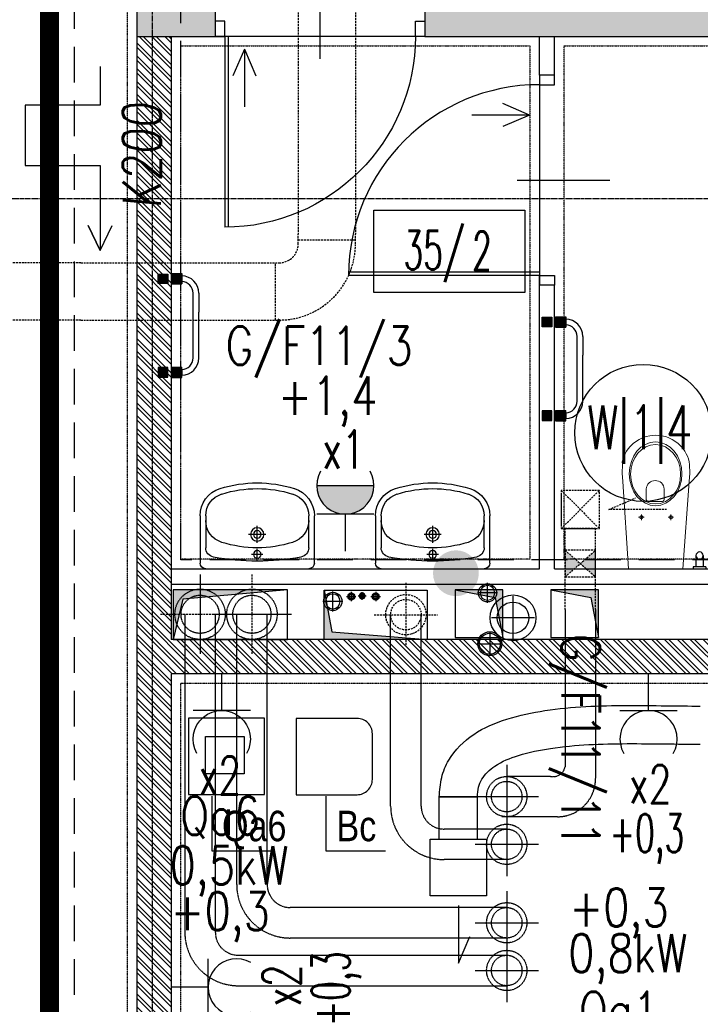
# Model space of a CAD drawing. Extents: x -7228 to 74941, y -112898 to 85621.
# Tile 242 of 256: x 52219 to 52576, y -10148 to -9632. Entities that reach past the tile are written whole.
import ezdxf
from ezdxf.enums import TextEntityAlignment as Align

# ---------------------------------------------------------------- set-up
doc = ezdxf.new("R2010")
doc.units = 0
for name, pattern in [('CENTER', [2, 1.25, -0.25, 0.25, -0.25]), ('DASHED', [0.75, 0.5, -0.25]), ('DASHED2', [0.375, 0.25, -0.125]), ('DIVIDE', [31.75, 12.7, -6.35, 0, -6.35, 0, -6.35])]:
    doc.linetypes.add(name, pattern=pattern)
doc.layers.get('0').update_dxf_attribs({"color": 101, "linetype": 'CONTINUOUS'})
doc.layers.add('-A_NR', color=8, linetype='CONTINUOUS', plot=False)
for name, color, linetype in [('BB-went-opis', 8, 'CONTINUOUS'), ('Drz---drzwi', 5, 'CONTINUOUS'), ('E35', 6, 'CONTINUOUS'), ('E50', 3, 'CONTINUOUS'), ('E50kor', 3, 'CONTINUOUS'), ('E90kor', 6, 'CONTINUOUS'), ('Ins-co', 2, 'CONTINUOUS'), ('Ins-kan', 54, 'CONTINUOUS'), ('ins-kan-deszcz', 132, 'CONTINUOUS'), ('Ins-went', 141, 'CONTINUOUS'), ('Ins-wod', 4, 'CONTINUOUS'), ('m-went-klapy', 2, 'CONTINUOUS'), ('Opis-pom', 6, 'CONTINUOUS'), ('Opis_pom_ramka', 6, 'CONTINUOUS'), ('Os-osie glowne', 1, 'CENTER'), ('Sc-beton', 7, 'CONTINUOUS'), ('Sc-beton-hatch', 86, 'CONTINUOUS'), ('Sc-cegla pustak', 42, 'CONTINUOUS'), ('Sc-cegla pustak-hatch', 8, 'CONTINUOUS'), ('Sc-silikat', 61, 'CONTINUOUS'), ('Suf-widok', 8, 'CONTINUOUS'), ('W-otwor-strop', 1, 'CONTINUOUS'), ('Wyp-meble', 155, 'CONTINUOUS'), ('Wyp-sanitar', 131, 'CONTINUOUS')]:
    doc.layers.add(name, color=color, linetype=linetype)
doc.styles.add('ARIAL_CE', font='ARIAL.TTF', dxfattribs={"width": 0.8})
doc.styles.add('KA wymiar', font='romans.shx', dxfattribs={"width": 0.6})
doc.styles.add('ROMANS', font='romans', dxfattribs={"width": 0.85})

# ---------------------------------------------------------------- blocks, each defined once
blk = doc.blocks.new('_FKJHKH')
at = {"ltscale": 7}
for p, q in [((5, 8), (5, 108)), ((6.8, 8), (6.8, 107.98))]:
    blk.add_line(p, q, dxfattribs=at)
at = {"ltscale": 25}
for p, q in [((55, 19.7), (55, -28.9)), ((5, 8), (0, 8)), ((0, 8), (5, 8)), ((0, 0), (0, 8)), ((105, 8), (5, 8)), ((5, 8), (5, 0)), ((105, 8), (105, 0)), ((110, 8), (105, 8)), ((110, 0), (110, 8)), ((5, 0), (0, 0)), ((5, 0), (0, 0)), ((105, 0), (110, 0)), ((105, 0), (110, 0))]:
    blk.add_line(p, q, dxfattribs=at)
blk.add_arc((5, 8), 100, 0, 90)
blk = doc.blocks.new('_0630_WC_NIEPEŁNOSPRAWNY')
at = {"lineweight": 0}
for p, q in [((-14.26, 0), (-17.49, -45.7)), ((-14.26, 0), (14.26, 0)), ((14.26, 0), (17.15, -45.7)), ((-8.01, -26.98), (-8.01, -25.54)), ((7.49, -26.98), (7.49, -25.54)), ((-8.01, -26.98), (-9.42, -26.98)), ((-8.01, -26.98), (-6.53, -26.98)), ((-8.01, -26.98), (-8.01, -28.41)), ((7.49, -26.98), (6.08, -26.98)), ((7.49, -26.98), (8.97, -26.98)), ((7.49, -26.98), (7.49, -28.41)), ((-3.5, -35.21), (4, -35.21)), ((-4.44, -36.51), (-4.44, -41.77)), ((4.94, -36.51), (4.94, -41.77)), ((-17.49, -45.7), (-17.82, -50.14)), ((17.15, -45.7), (17.52, -50.14)), ((-17.82, -50.14), (-17.77, -54.69)), ((17.52, -50.14), (17.47, -54.69)), ((-17.77, -54.69), (-17.51, -56.08)), ((-17.51, -56.08), (-17.12, -57.53)), ((17.51, -56.08), (17.12, -57.53)), ((17.47, -54.69), (17.51, -56.08)), ((-17.12, -57.53), (-16.6, -58.93)), ((-16.6, -58.93), (-15.97, -60.29)), ((-15.97, -60.29), (-15.22, -61.59)), ((-15.22, -61.59), (-14.37, -62.83)), ((15.22, -61.59), (14.37, -62.83)), ((15.97, -60.29), (15.22, -61.59)), ((16.6, -58.93), (15.97, -60.29)), ((17.12, -57.53), (16.6, -58.93)), ((-14.37, -62.83), (-13.41, -63.99)), ((-13.41, -63.99), (-11.77, -65.6)), ((-11.77, -65.6), (-10, -66.94)), ((-10, -66.94), (-8.71, -67.72)), ((10, -66.94), (8.71, -67.72)), ((11.77, -65.6), (10, -66.94)), ((13.41, -63.99), (11.77, -65.6)), ((14.37, -62.83), (13.41, -63.99)), ((-8.71, -67.72), (-6.54, -68.77)), ((-6.54, -68.77), (-5.07, -69.25)), ((-5.07, -69.25), (-3.02, -69.72)), ((-3.02, -69.72), (-1.52, -69.92)), ((-1.52, -69.92), (0, -70)), ((1.52, -69.92), (0, -70)), ((3.02, -69.72), (1.52, -69.92)), ((5.07, -69.25), (3.02, -69.72)), ((6.54, -68.77), (5.07, -69.25)), ((8.71, -67.72), (6.54, -68.77))]:
    blk.add_line(p, q, dxfattribs=at)
for centre, radius, start, end in [((-3.24, -36.39), 1.2, 102.2339, 185.8899), ((3.75, -36.39), 1.2, 354.1101, 77.7661), ((0.25, -41.54), 4.7, 182.8022, 357.1978)]:
    blk.add_arc(centre, radius, start, end, dxfattribs=at)
for centre in [(-8.01, -26.98), (7.49, -26.98)]:
    blk.add_ellipse(centre, major_axis=(0.599, 0.599), ratio=1, start_param=5.497787, end_param=11.780972, dxfattribs=at)
for centre, major_axis, ratio in [((0.05, -49.75), (0, -16.75), 0.823529), ((0.05, -49.5), (0, -15.54), 0.845174)]:
    blk.add_ellipse(centre, major_axis=major_axis, ratio=ratio, dxfattribs=at)
blk = doc.blocks.new('_0630_BARIERKA_NIEPEŁNOSPRAWNY')
for p, q in [((0, 13.3), (0, 6.7)), ((1, 13.3), (0, 13.3)), ((1, 6.7), (1, 13.3)), ((1, 8.07), (1, 11.87)), ((6.9, 11.87), (1, 11.87)), ((1, 6.7), (0, 6.7)), ((6.9, 8.07), (1, 8.07)), ((0, -5), (0, 5)), ((1, -5), (1, 5)), ((1, 2.9), (11, 2.9)), ((1, 1.91), (71.63, 1.91)), ((1, 0.6), (1, -0.4)), ((2.74, 1.9), (2.74, -1.9)), ((11, 1.9), (11, 2.9)), ((1, -1.89), (71.63, -1.89)), ((1, -1.9), (11, -1.9)), ((1, -2.9), (11, -2.9)), ((11, -1.9), (11, -2.9))]:
    blk.add_line(p, q)
for points in [[(1, 5), (0, 5)], [(1, -5), (0, -5)]]:
    blk.add_lwpolyline(points)
for centre, start, end in [((6.9, 9.97), 90, 270), ((6.9, 9.97), 90, 270), ((6.9, 9.97), 270, 90), ((71.63, 0.01), 270, 90)]:
    blk.add_arc(centre, 1.9, start, end)
blk = doc.blocks.new('umywalka_60x45')
at = {"ltscale": 25}
for p, q in [((-27, 0), (27, 0)), ((-30, -27.72), (-30, -3)), ((0, -4.5), (0, -10.5)), ((30, -3), (30, -27.72)), ((3, -7.5), (-3, -7.5)), ((-27, -27.72), (-27, -11.03)), ((0, -13.5), (0, -22.5)), ((27, -11.03), (27, -27.72)), ((4.5, -18), (-4.5, -18))]:
    blk.add_line(p, q, dxfattribs=at)
for centre, radius in [((0, -7.5), 2), ((0, -18), 3.5), ((0, -18), 2)]:
    blk.add_circle(centre, radius, dxfattribs=at)
for centre, radius, start, end in [((27, -3), 3, 0, 90), ((-27, -3), 3, 90, 180), ((0, -129.43), 125.43, 79.4737, 100.5263), ((-22, -11.03), 5, 100.5263, 180), ((22, -11.03), 5, 0, 79.4737), ((-15, -25.28), 12, 107.3129, 180), ((0, -73.4), 62.4, 72.6871, 107.3129), ((15, -25.28), 12, 0, 72.6871), ((-15, -27.72), 15, 180, 252.6871), ((-15, -27.72), 12, 180, 252.6871), ((15, -27.72), 12, 287.3129, 0), ((15, -27.72), 15, 287.3129, 0), ((0, 20.4), 62.4, 252.6871, 287.3129), ((0, 20.4), 65.4, 252.6871, 287.3129)]:
    blk.add_arc(centre, radius, start, end, dxfattribs=at)
blk = doc.blocks.new('_opis_pom_metka')
at = {"layer": 'Opis_pom_ramka'}
blk.add_lwpolyline([(-33.13, 0), (32.87, 0), (32.87, -36), (-33.13, -36)], close=True, dxfattribs=at)
at = {"style": 'KA wymiar', "width": 0.6}
blk.add_attdef('KO/', text='', height=16.8, dxfattribs=at).set_placement((3.45, -25.87), align=Align.RIGHT)
blk.add_attdef('NR', (3.8, -26.16), '', height=16.8, dxfattribs=at)
blk = doc.blocks.new('_jdgjdgjhg')
at = {"ltscale": 10}
blk.add_hatch(color=256, dxfattribs=at).paths.add_polyline_path([(-54.2, 4.46), (-48.8, 4.46), (-48.8, 9.86), (-54.2, 9.86)])
h = blk.add_hatch(color=256, dxfattribs=at)
h.paths.add_polyline_path([(0.2, 4.4), (0.2, 9.8), (-5.2, 9.8), (-5.2, 4.4)])
edge = h.paths.add_edge_path(flags=16)
edge.add_line((-4, 9.8), (-1, 9.8))
for points in [[(-49, -2.5), (-54, -2.5), (-54, 2.5), (-49, 2.5)], [(-5, -2.5), (0, -2.5), (0, 2.5), (-5, 2.5)]]:
    blk.add_hatch(color=256).paths.add_polyline_path(points)
for p, q in [((-44, 18.75, 0), (-34.09, 18.75, 0)), ((-10, 15.75, 0), (-44, 15.75, 0)), ((-10, 18.75, 0), (-34.09, 18.75, 0)), ((-54.2, 4.44), (-54.2, 9.84)), ((-54.2, 9.84), (-48.8, 9.84)), ((-53, 9.84), (-50, 9.84)), ((-48.8, 4.44), (-48.8, 9.84)), ((-5.2, 4.44), (-5.2, 9.84)), ((0.2, 9.84), (-5.2, 9.84)), ((-4, 9.84), (-1, 9.84)), ((-1, 9.84), (-4, 9.84)), ((0.2, 4.44), (0.2, 9.84)), ((-54.2, 4.44), (-48.8, 4.44)), ((0.2, 4.44), (-5.2, 4.44)), ((0, 2.5), (-5, 2.5)), ((-5, 2.5), (-5, -2.5)), ((0, -2.5), (0, 2.5)), ((-5, -2.5), (0, -2.5))]:
    blk.add_line(p, q)
blk.add_lwpolyline([(-49, -2.5), (-54, -2.5), (-54, 2.5), (-49, 2.5)], close=True)
for centre, radius, start, end in [((-44, 9.75, 0), 9, 90, 179.4026), ((-44, 9.75, 0), 6, 90, 179.1039), ((-10, 9.75, 0), 9, 0.5974, 90), ((-10, 9.75, 0), 6, 0.8961, 90)]:
    blk.add_arc(centre, radius, start, end)
blk = doc.blocks.new('_STRZAŁKA_WENT')
for q in [(-6.02, -14.01), (0, -30.24), (6.02, -14.01)]:
    blk.add_line((0, 0), q)
blk = doc.blocks.new('_dkjhsjhkfgh')
at = {"layer": 'Ins-went', "ltscale": 2}
for p, q in [((1651.52, 961.39), (1631.52, 961.39)), ((1631.52, 961.39), (1651.52, 961.39)), ((1631.52, 939.24), (1631.52, 961.39)), ((1651.52, 939.24), (1651.52, 961.39))]:
    blk.add_line(p, q, dxfattribs=at)
blk.add_lwpolyline([(1626.67, 939.24), (1656.37, 939.24), (1656.37, 909.54), (1626.67, 909.54)], close=True, dxfattribs=at)
blk.add_lwpolyline([(1641.52, 904.54), (1641.52, 874.3), (1647.54, 888.31)], dxfattribs=at)
for points in [[(1631.52, 961.39), (1632.78, 971.59), (1636.51, 980.69), (1649.62, 994.22), (1667.02, 1002.22), (1686.94, 1006.64), (1729.9, 1009.34), (1750.42, 1009.21), (1768.4, 1009.02)], [(1651.52, 961.39), (1652.13, 966.57), (1653.8, 970.65), (1660.66, 977.54), (1673.04, 983.15), (1689.88, 986.86), (1730.02, 989.34), (1750.14, 989.21), (1768.4, 989.02)]]:
    blk.add_spline(points, degree=3, dxfattribs=at)
blk = doc.blocks.new('G1')
at = {"layer": 'E35'}
blk.add_hatch(color=256, dxfattribs=at).paths.add_polyline_path([(10, 22.85), (-10, 22.85, 1)])
for p, q in [((-10, 22.85), (10, 22.85)), ((10, 12.85), (-10, 12.85))]:
    blk.add_line(p, q, dxfattribs=at)
blk.add_arc((0, 22.85), 10, 150, 30, dxfattribs=at)
at = {"layer": 'E50'}
blk.add_line((0, 12.85), (0, 0), dxfattribs=at)
blk = doc.blocks.new('g2')
at = {"layer": 'E35'}
blk.add_line((15, 19.27), (-15, 19.27), dxfattribs=at)
blk.add_arc((0, 34.27), 15, 150, 30, dxfattribs=at)
at = {"layer": 'E50'}
blk.add_line((0, 19.27), (0, 0), dxfattribs=at)
blk = doc.blocks.new('A$C38133200')
at = {"layer": 'm-went-klapy', "ltscale": 2}
blk.add_hatch(color=256, dxfattribs=at).paths.add_polyline_path([(-12.02, 0, 1), (12.02, 0, 1)])
blk = doc.blocks.new('A$C2AC931BC')
at = {"layer": 'BB-went-opis'}
blk.add_blockref('A$C38133200', (1110.24, -3946.35), dxfattribs=at)

msp = doc.modelspace()

# ---------------------------------------------------------------- hatches: boundary and pattern name
at = {"layer": 'Ins-went', "linetype": 'DASHED', "ltscale": 2}
h = msp.add_hatch(color=256, dxfattribs=at)
h.paths.add_polyline_path([(52505.032, -9910.397), (52505.032, -9920.119), (52509.92, -9920.119), (52513.032, -9917.397)])
h.paths.add_polyline_path([(52521.032, -9910.397), (52513.032, -9917.397), (52516.143, -9920.119), (52521.032, -9920.119)])
h.paths.add_polyline_path([(52521.032, -9920.119), (52516.143, -9920.119), (52521.032, -9924.397)])
h.paths.add_polyline_path([(52509.92, -9920.119), (52505.032, -9920.119), (52505.032, -9924.397)])
at = {"layer": 'Sc-beton-hatch'}
h = msp.add_hatch(dxfattribs=at)
h.set_pattern_fill('ANSI33', color=256, style=0)
h.paths.add_polyline_path([(53417.547, -5966.119), (53397.547, -5966.119), (53397.547, -6066.119), (53347.547, -6066.119), (53347.547, -6086.119), (53397.547, -6086.119), (53397.547, -6539.119), (53417.547, -6539.119)])
h.paths.add_polyline_path([(52727.547, -5896.063), (52727.547, -6126.119), (52747.547, -6126.119), (52747.547, -6086.119), (52787.547, -6086.119), (52787.547, -6066.119), (52747.547, -6066.119), (52747.547, -5893.275, 0.0068353), (53006.666, -5853.258), (53003.652, -5833.484, -0.0084051), (52685.545, -5881.599), (52688.203, -5901.422, 0.0010351)])
h.paths.add_polyline_path([(52755.047, -6461.119), (52720.047, -6461.119), (52720.047, -6496.119), (52755.047, -6496.119)])
h.paths.add_polyline_path([(52712.547, -6843.119), (52747.547, -6843.119), (52747.547, -6808.119), (52712.547, -6808.119)])
h.paths.add_polyline_path([(53417.547, -6674.119), (53397.547, -6674.119), (53397.547, -6896.119), (53417.547, -6896.119)])
h.paths.add_polyline_path([(52002.547, -6461.119), (51967.547, -6461.119), (51967.547, -6496.119), (52002.547, -6496.119)], flags=17)
h.paths.add_polyline_path([(51782.547, -6476.119), (51782.547, -5979.405, 0.0063955), (52027.547, -5966.832), (52026.267, -5946.873, -0.0079596), (51721.947, -5961.536), (51722.592, -5981.526, 0.0010422), (51762.547, -5980.155), (51762.547, -6648.119), (51782.547, -6648.119), (51782.547, -6496.119), (51815.547, -6496.119), (51815.547, -6496.115), (51815.547, -6476.119)])
h.paths.add_polyline_path([(51327.547, -6828.119), (51427.547, -6828.119), (51427.547, -7026.119), (51447.547, -7026.119), (51447.547, -6828.119), (51782.547, -6828.119), (51782.547, -6803.119), (51762.547, -6803.119), (51762.547, -6808.119), (51347.547, -6808.119), (51347.547, -5986.279, 0.0010428), (51387.547, -5986.471), (51387.602, -5966.468, -0.0015651), (51327.547, -5966.119)])
h.paths.add_polyline_path([(51987.547, -6808.119), (51967.547, -6808.119), (51967.547, -7466.119), (51944.547, -7466.119), (51944.547, -7486.119), (51967.547, -7486.119), (51967.547, -8068.619), (51987.547, -8068.619), (51987.547, -7486.119), (52278.547, -7486.119), (52278.547, -7801.119), (52298.547, -7801.119), (52351.547, -7801.119), (52351.547, -7781.119), (52298.547, -7781.119), (52298.547, -7466.119), (51987.547, -7466.119)])
h.paths.add_polyline_path([(51427.547, -7276.119), (51447.547, -7276.119), (51447.547, -7176.119), (51427.547, -7176.119)])
h.paths.add_polyline_path([(51427.547, -7526.119), (51447.547, -7526.119), (51447.547, -7486.119), (51487.547, -7486.119), (51487.547, -7466.119), (51447.547, -7466.119), (51447.547, -7426.119), (51427.547, -7426.119)])
h.paths.add_polyline_path([(51807.547, -7486.119), (51807.547, -7466.119), (51742.547, -7466.119), (51742.547, -7486.119)])
h.paths.add_polyline_path([(52351.547, -7486.119), (52351.547, -7466.119), (52298.547, -7466.119), (52298.547, -7486.119)], flags=17)
h.paths.add_polyline_path([(52573.547, -7486.119), (52573.547, -7466.119), (52485.547, -7466.119), (52485.547, -7486.119)])
h.paths.add_polyline_path([(52727.547, -7466.119), (52707.547, -7466.119), (52707.547, -7486.119), (52727.547, -7486.119)])
h.paths.add_polyline_path([(52747.547, -7466.119), (52727.547, -7466.119), (52727.547, -7486.119), (52727.547, -7781.119), (52707.547, -7781.119), (52707.547, -7801.119), (52747.547, -7801.119)])
h.paths.add_polyline_path([(52505.547, -7781.119), (52485.547, -7781.119), (52485.547, -7801.119), (52573.547, -7801.119), (52573.547, -7781.119), (52520.547, -7781.119), (52520.547, -7486.119), (52505.547, -7486.119)])
h.paths.add_polyline_path([(53417.547, -7316.119), (53397.547, -7316.119), (53397.547, -7666.119), (53417.547, -7666.119)])
h.paths.add_polyline_path([(53417.547, -7766.119), (53397.547, -7766.119), (53397.547, -8031.119), (53417.547, -8031.119)])
h.paths.add_polyline_path([(53397.547, -8216.119), (53349.547, -8216.119), (53349.547, -8236.119), (53397.547, -8236.119), (53397.547, -8841.119), (53417.547, -8841.119), (53417.547, -8181.119), (53397.547, -8181.119)])
h.paths.add_polyline_path([(53150.547, -8216.119), (53150.547, -8236.119), (53244.547, -8236.119), (53244.547, -8216.119)])
h.paths.add_polyline_path([(52922.547, -8216.119), (52922.547, -8236.119), (53025.547, -8236.119), (53025.547, -8216.119)])
h.paths.add_polyline_path([(52727.547, -8236.119), (52727.547, -8966.119), (52702.547, -8966.119), (52702.547, -8986.119), (52747.547, -8986.119), (52747.547, -8236.119), (52787.547, -8236.119), (52787.547, -8216.119), (52244.047, -8216.119), (52244.047, -8236.119)])
h.paths.add_polyline_path([(51967.547, -8216.119), (51447.547, -8216.119), (51447.547, -8156.119), (51427.547, -8156.119), (51427.547, -8236.119), (51762.547, -8236.119), (52109.047, -8236.119), (52109.047, -8216.119), (51987.547, -8216.119), (51987.547, -8168.619), (51967.547, -8168.619)])
h.paths.add_polyline_path([(51427.547, -8006.119), (51447.547, -8006.119), (51447.547, -7963.119), (51427.547, -7963.119)])
h.paths.add_polyline_path([(51447.547, -7676.119), (51427.547, -7676.119), (51427.547, -7873.119), (51447.547, -7873.119)])
h.paths.add_polyline_path([(51762.547, -8986.119), (51782.547, -8986.119), (51782.547, -8966.119), (51427.547, -8966.119), (51427.547, -8986.119)])
h.paths.add_polyline_path([(51782.547, -8986.119), (51802.547, -8986.119), (51802.547, -8966.119), (51782.547, -8966.119)])
h.paths.add_polyline_path([(51802.547, -8966.119), (51802.547, -8986.119), (52114.047, -8986.119), (52114.047, -8966.119)])
h.paths.add_polyline_path([(52339.547, -8986.119), (52339.547, -8966.119), (52244.047, -8966.119), (52244.047, -8986.119)], flags=17)
h.paths.add_polyline_path([(52449.547, -8966.119), (52449.547, -8986.119), (52592.547, -8986.119), (52592.547, -8966.119)])
h.paths.add_polyline_path([(52967.547, -8966.119), (52967.547, -8986.119), (53045.547, -8986.119), (53045.547, -8966.119)])
h.paths.add_polyline_path([(53155.547, -8966.119), (53155.547, -8986.119), (53397.547, -8986.119), (53397.547, -9011.119), (53417.547, -9011.119), (53417.547, -8941.119), (53397.547, -8941.119), (53397.547, -8966.119)])
h.paths.add_polyline_path([(53397.547, -9134.119), (53362.547, -9134.119), (53362.547, -9440.619), (53382.547, -9440.619), (53382.547, -9154.119), (53417.547, -9154.119), (53417.547, -9111.119), (53397.547, -9111.119)])
h.paths.add_polyline_path([(53382.547, -9560.619), (53362.547, -9560.619), (53362.547, -9616.119), (52967.547, -9616.119), (52967.547, -9641.119), (53362.547, -9641.119), (53362.547, -9671.119), (53382.547, -9671.119), (53382.547, -9641.119)])
h.paths.add_polyline_path([(53417.547, -9856.119), (53382.547, -9856.119), (53382.547, -9821.119), (53362.547, -9821.119), (53362.547, -9876.119), (53397.547, -9876.119), (53397.547, -10283.619), (53397.547, -10466.119), (52747.547, -10466.119), (52747.547, -10421.119), (52727.547, -10421.119), (52727.547, -10486.119), (53397.547, -10486.119), (53397.547, -10915.39), (53397.547, -10976.119), (53417.547, -10976.119), (53417.547, -10576.119), (53417.547, -10403.619)])
h.paths.add_polyline_path([(52747.547, -10095.119), (52727.547, -10095.119), (52727.547, -10291.119), (52747.547, -10291.119)], flags=17)
h.paths.add_polyline_path([(52727.547, -9985.119), (52747.547, -9985.119), (52747.547, -9206.119), (52727.547, -9206.119), (52727.547, -9616.119), (52431.547, -9616.119), (52431.547, -9641.119), (52727.547, -9641.119)])
h.paths.add_polyline_path([(52280.547, -9616.119), (52280.547, -9641.119), (52321.547, -9641.119), (52321.547, -9616.119)])
h.paths.add_polyline_path([(52058.547, -9641.119), (52058.547, -9616.119), (51942.547, -9616.119), (51942.547, -9641.119)])
h.paths.add_polyline_path([(51842.547, -9641.119), (51842.547, -9616.119), (51547.547, -9616.119), (51547.547, -9601.119), (51527.547, -9601.119), (51527.547, -9616.119), (51287.547, -9616.119), (51287.547, -9641.119), (51527.547, -9641.119), (51527.547, -10036.619), (51547.547, -10036.619), (51547.547, -9641.119)])
h.paths.add_polyline_path([(51547.547, -9472.119), (51527.547, -9472.119), (51527.547, -9504.119), (51547.547, -9504.119)])
h.paths.add_polyline_path([(51237.547, -9641.119), (51237.547, -9616.119), (51187.547, -9616.119), (51187.547, -9641.119)])
h.paths.add_polyline_path([(51137.547, -9641.119), (51137.547, -9616.119), (51087.547, -9616.119), (51087.547, -9641.119)])
h.paths.add_polyline_path([(51037.547, -9641.119), (51037.547, -9616.119), (50987.547, -9616.119), (50987.547, -9641.119)])
h.paths.add_polyline_path([(50937.547, -9641.119), (50937.547, -9616.119), (50897.547, -9616.119), (50897.547, -10523.119), (50997.547, -10523.119), (50997.547, -10538.119), (51017.547, -10538.119), (51017.547, -10503.119), (50917.547, -10503.119), (50917.547, -9641.119)])
h.paths.add_polyline_path([(52058.547, -9962.119), (52058.547, -9944.119), (51944.547, -9944.119), (51944.547, -9962.119)])
h.paths.add_polyline_path([(51527.547, -10291.119), (51547.547, -10291.119), (51547.547, -10136.619), (51527.547, -10136.619)])
h.paths.add_polyline_path([(51017.547, -10656.119), (51017.547, -10638.119), (50997.547, -10638.119), (50997.547, -10656.119), (50797.547, -10656.119), (50797.547, -11011.119), (51527.547, -11011.119), (51527.547, -11051.119), (51547.547, -11051.119), (51547.547, -11011.119), (51597.547, -11011.119), (51597.547, -10991.119), (51547.547, -10991.119), (51547.547, -10836.119), (51527.547, -10836.119), (51527.547, -10991.119), (50817.547, -10991.119), (50817.547, -10676.119), (51527.547, -10676.119), (51527.547, -10686.119), (51547.547, -10686.119), (51547.547, -10421.119), (51527.547, -10421.119), (51527.547, -10656.119)])
h.paths.add_polyline_path([(51987.547, -10486.119), (52104.047, -10486.119), (52104.047, -10466.119), (51767.547, -10466.119), (51767.547, -10486.119), (51967.547, -10486.119), (51967.547, -10991.119), (51747.547, -10991.119), (51747.547, -11011.119), (51807.547, -11011.119), (51807.547, -11051.119), (51827.547, -11051.119), (51827.547, -11011.119), (52087.547, -11011.119), (52087.547, -10991.119), (51987.547, -10991.119)])
h.paths.add_polyline_path([(52214.047, -10466.119), (52214.047, -10486.119), (52278.547, -10486.119), (52278.547, -10991.119), (52237.547, -10991.119), (52237.547, -11011.119), (52819.547, -11011.119), (52819.547, -10991.119), (52298.547, -10991.119), (52298.547, -10466.119)])
h.paths.add_polyline_path([(53382.547, -11011.119), (53382.547, -10991.119), (53337.547, -10991.119), (53337.547, -11011.119)])
h.paths.add_polyline_path([(53400.047, -10993.619), (53382.547, -11011.119), (53417.547, -11011.119)])
h.paths.add_polyline_path([(53382.547, -10976.119), (53382.547, -11011.119), (53400.047, -10993.619)])
h.paths.add_polyline_path([(53382.547, -10976.119), (53400.047, -10993.619), (53417.547, -10976.119)])
h.paths.add_polyline_path([(53417.547, -10976.119), (53400.047, -10993.619), (53417.547, -11011.119)])
at = {"layer": 'Sc-cegla pustak-hatch'}
h = msp.add_hatch(dxfattribs=at)
h.set_pattern_fill('ANSI32', color=256, scale=0.5, angle=90, style=0)
h.paths.add_polyline_path([(52792.547, -7484.119), (52792.547, -7466.119), (52747.547, -7466.119), (52747.547, -7484.119)])
h.paths.add_polyline_path([(52967.547, -7484.119), (52967.547, -7996.119), (52985.547, -7996.119), (52985.547, -7969.119), (53059.547, -7969.119), (53067.547, -7969.119), (53067.547, -7977.119), (53059.547, -7977.119), (53059.547, -7996.119), (53085.347, -7996.119), (53085.347, -7978.119), (53077.547, -7978.119), (53077.547, -7951.119), (52985.547, -7951.119), (52985.547, -7602.119), (53050.547, -7602.119), (53050.547, -7584.119), (52985.547, -7584.119), (52985.547, -7466.119), (52922.547, -7466.119), (52922.547, -7484.119)])
h.paths.add_polyline_path([(53150.547, -7584.119), (53150.547, -7602.119), (53397.547, -7602.119), (53397.547, -7584.119)])
h.paths.add_polyline_path([(53397.547, -7996.119), (53397.547, -7978.119), (53185.347, -7978.119), (53185.347, -7996.119)])
h.paths.add_polyline_path([(52967.547, -8464.119), (52985.547, -8464.119), (52985.547, -8236.119), (52967.547, -8236.119)])
h.paths.add_polyline_path([(52095.547, -7978.119), (52095.547, -7710.119), (52077.547, -7710.119), (52077.547, -7996.119), (52278.547, -7996.119), (52278.547, -8038.619), (52296.547, -8038.619), (52296.547, -7968.119), (52278.547, -7968.119), (52278.547, -7978.119)])
h.paths.add_polyline_path([(52296.547, -7801.119), (52278.547, -7801.119), (52278.547, -7868.119), (52296.547, -7868.119)])
h.paths.add_polyline_path([(51902.547, -7978.119), (51902.547, -7996.119), (51967.547, -7996.119), (51967.547, -7978.119)])
h.paths.add_polyline_path([(51802.547, -7996.119), (51802.547, -7978.119), (51744.547, -7978.119), (51744.547, -7996.119)])
h.paths.add_polyline_path([(51654.547, -7996.119), (51654.547, -7978.119), (51447.547, -7978.119), (51447.547, -7996.119)])
h.paths.add_polyline_path([(51427.547, -8356.119), (51445.547, -8356.119), (51445.547, -8236.119), (51427.547, -8236.119)])
h.paths.add_polyline_path([(51427.547, -8571.119), (51445.547, -8571.119), (51445.547, -8566.119), (52040.547, -8566.119), (52040.547, -8630.119), (52058.547, -8630.119), (52058.547, -8492.119), (52040.547, -8492.119), (52040.547, -8548.119), (51782.547, -8548.119), (51782.547, -8466.119), (51764.547, -8466.119), (51764.547, -8548.119), (51445.547, -8548.119), (51445.547, -8506.119), (51427.547, -8506.119)])
h.paths.add_polyline_path([(51782.547, -8236.119), (51764.547, -8236.119), (51764.547, -8366.119), (51782.547, -8366.119)])
h.paths.add_polyline_path([(52058.547, -8236.119), (52040.547, -8236.119), (52040.547, -8392.119), (52058.547, -8392.119)])
h.paths.add_polyline_path([(52296.547, -8168.619), (52278.547, -8168.619), (52278.547, -8216.119), (52296.547, -8216.119)])
h.paths.add_polyline_path([(52296.547, -8236.119), (52278.547, -8236.119), (52278.547, -8966.119), (52296.547, -8966.119), (52296.547, -8570.119), (52592.547, -8570.119), (52592.547, -8552.119), (52296.547, -8552.119)])
h.paths.add_polyline_path([(52058.547, -8730.119), (52040.547, -8730.119), (52040.547, -8966.119), (52058.547, -8966.119)])
h.paths.add_polyline_path([(51445.547, -8721.119), (51427.547, -8721.119), (51427.547, -8786.119), (51445.547, -8786.119)])
h.paths.add_polyline_path([(51427.547, -8966.119), (51445.547, -8966.119), (51445.547, -8936.119), (51427.547, -8936.119)])
h.paths.add_polyline_path([(51445.547, -9001.119), (51445.547, -8986.119), (51427.547, -8986.119), (51427.547, -9001.119)])
h.paths.add_polyline_path([(51427.547, -9216.119), (51445.547, -9216.119), (51445.547, -9151.119), (51427.547, -9151.119)])
h.paths.add_polyline_path([(51427.547, -9490.119), (51527.547, -9490.119), (51527.547, -9472.119), (51445.547, -9472.119), (51445.547, -9366.119), (51427.547, -9366.119)])
h.paths.add_polyline_path([(51764.547, -9306.119), (51782.547, -9306.119), (51782.547, -8998.119), (51764.547, -8998.119)])
h.paths.add_polyline_path([(52040.547, -9616.119), (52058.547, -9616.119), (52058.547, -9461.119), (52040.547, -9461.119)])
h.paths.add_polyline_path([(52040.547, -9361.119), (52058.547, -9361.119), (52058.547, -8986.119), (52040.547, -8986.119)])
h.paths.add_polyline_path([(52727.547, -8570.119), (52727.547, -8552.119), (52702.547, -8552.119), (52702.547, -8570.119)])
h.paths.add_polyline_path([(52994.547, -8594.119), (52994.547, -8668.119), (52967.547, -8668.119), (52967.547, -8966.119), (52985.547, -8966.119), (52985.547, -8686.119), (53397.547, -8686.119), (53397.547, -8668.119), (53012.547, -8668.119), (53012.547, -8576.119), (52985.547, -8576.119), (52985.547, -8554.119), (52967.547, -8554.119), (52967.547, -8594.119)])
h.paths.add_polyline_path([(52985.547, -9224.119), (52985.547, -8986.119), (52967.547, -8986.119), (52967.547, -9206.119), (52922.547, -9206.119), (52922.547, -9224.119)])
h.paths.add_polyline_path([(52967.547, -9344.119), (52967.547, -9362.119), (53362.547, -9362.119), (53362.547, -9344.119)])
h.paths.add_polyline_path([(52674.547, -9206.119), (52674.547, -9224.119), (52712.547, -9224.119), (52727.547, -9224.119), (52727.547, -9206.119)])
h.paths.add_polyline_path([(52792.547, -9224.119), (52792.547, -9206.119), (52747.547, -9206.119), (52747.547, -9224.119)])
h.paths.add_polyline_path([(52564.547, -9224.119), (52564.547, -9206.119), (52482.547, -9206.119), (52482.547, -9161.119), (52464.547, -9161.119), (52464.547, -9206.119), (52449.547, -9206.119), (52449.547, -9224.119)])
h.paths.add_polyline_path([(52482.547, -8986.119), (52464.547, -8986.119), (52464.547, -9031.119), (52482.547, -9031.119)])
h.paths.add_polyline_path([(52280.547, -9206.119), (52280.547, -9616.119), (52298.547, -9616.119), (52298.547, -9224.119), (52339.547, -9224.119), (52339.547, -9206.119)])
h.paths.add_polyline_path([(51547.547, -9944.119), (51547.547, -9962.119), (51764.547, -9962.119), (51764.547, -10228.119), (51547.547, -10228.119), (51547.547, -10246.119), (52058.547, -10246.119), (52058.547, -10151.619), (52040.547, -10151.619), (52040.547, -10228.119), (51782.547, -10228.119), (51782.547, -9962.119), (51944.547, -9962.119), (51944.547, -9944.119)])
h.paths.add_polyline_path([(52058.547, -9962.119), (52040.547, -9962.119), (52040.547, -10051.619), (52058.547, -10051.619)], flags=17)
h.paths.add_polyline_path([(52058.547, -9641.119), (52040.547, -9641.119), (52040.547, -9944.119), (52058.547, -9944.119)])
h.paths.add_polyline_path([(52680.659, -9975.119), (52680.659, -9957.119), (52298.547, -9957.119), (52298.547, -9641.119), (52280.547, -9641.119), (52280.547, -10291.119), (52298.547, -10291.119), (52298.547, -10246.119), (52727.547, -10246.119), (52727.547, -10228.119), (52298.547, -10228.119), (52298.547, -9975.119)])
h.paths.add_polyline_path([(53362.547, -9876.119), (53362.547, -9858.119), (52967.547, -9858.119), (52967.547, -9876.119)])
h.paths.add_polyline_path([(52967.547, -10118.119), (52985.547, -10118.119), (52985.547, -10108.119), (53397.547, -10108.119), (53397.547, -10090.119), (52985.547, -10090.119), (52985.547, -9984.119), (52967.547, -9984.119)])
h.paths.add_polyline_path([(52985.547, -10238.119), (52985.547, -10228.119), (52967.547, -10228.119), (52967.547, -10356.119), (52985.547, -10356.119), (52985.547, -10256.119), (53135.547, -10256.119), (53135.547, -10466.119), (53153.547, -10466.119), (53153.547, -10238.119)])
h.paths.add_polyline_path([(52967.547, -10456.119), (52967.547, -10466.119), (52985.547, -10466.119), (52985.547, -10456.119)])
h.paths.add_polyline_path([(52280.547, -10466.119), (52298.547, -10466.119), (52298.547, -10421.119), (52280.547, -10421.119)])
h.paths.add_polyline_path([(51785.547, -10656.119), (51785.547, -10596.119), (51767.547, -10596.119), (51767.547, -10686.119), (51785.547, -10686.119), (51785.547, -10674.119), (51967.547, -10674.119), (51967.547, -10656.119)])
h.paths.add_polyline_path([(51785.547, -10786.119), (51767.547, -10786.119), (51767.547, -10991.119), (51785.547, -10991.119)])
h.paths.add_polyline_path([(51785.547, -10496.119), (51785.547, -10486.119), (51767.547, -10486.119), (51767.547, -10496.119)])
at = {"layer": 'W-otwor-strop'}
for points in [[(52299.547, -9957.119), (52299.547, -9931.119), (52359.547, -9931.119), (52304.547, -9936.119)], [(52378.661, -9931.35), (52378.661, -9957.119), (52432.661, -9957.119), (52382.661, -9953.119)], [(52497.547, -9931.119), (52518.547, -9935.119), (52522.547, -9956.119), (52522.547, -9931.119)]]:
    msp.add_hatch(color=256, dxfattribs=at).paths.add_polyline_path(points)
at = {"layer": 'W-otwor-strop', "linetype": 'Continuous', "ltscale": 0.5}
msp.add_hatch(color=256, dxfattribs=at).paths.add_polyline_path([(52447.341, -9931.119), (52468.341, -9935.119), (52472.341, -9956.119), (52472.341, -9931.119)])

# ---------------------------------------------------------------- linework, layer by layer
at = {"layer": '-A_NR', "ltscale": 0.5}
for p, q in [((52319.741, -10039.28), (52319.741, -10068.016)), ((52379.666, -10039.28), (52379.666, -10068.016)), ((52319.741, -10068.016), (52350.902, -10068.016)), ((52379.666, -10068.016), (52410.827, -10068.016))]:
    msp.add_line(p, q, dxfattribs=at)
at = {"layer": 'E50', "color": 6}
msp.add_circle((52546.025, -9848.906), 35.909, dxfattribs=at)
at = {"layer": 'E50kor', "linetype": 'DASHED2', "ltscale": 75}
for p, q in [((52247.745, -10340.368), (52247.745, -9025.84)), ((52303.6, -9915.383), (52303.6, -9231.854)), ((52759.347, -9915.383), (52303.6, -9915.383))]:
    msp.add_line(p, q, dxfattribs=at)
at = {"layer": 'E50kor', "const_width": 10}
msp.add_lwpolyline([(52234.67, -10350.368), (52234.67, -9010.84)], dxfattribs=at)
at = {"layer": 'E90kor', "ltscale": 15}
msp.add_lwpolyline([(52261.251, -9656.892), (52261.251, -9677.217), (52221.842, -9677.217), (52221.842, -9708.83), (52261.251, -9708.83), (52261.251, -9753.384), (52255.011, -9740.219), (52261.251, -9753.384), (52267.491, -9740.219)], dxfattribs=at)
at = {"layer": 'Ins-kan', "linetype": 'Continuous', "ltscale": 0.5}
for p, q in [((52464.366, -9938.02), (52464.366, -9927.52)), ((52383.256, -9942.498), (52383.256, -9931.998)), ((52469.616, -9932.77), (52459.116, -9932.77)), ((52388.506, -9937.248), (52378.006, -9937.248)), ((52465.548, -9953.122), (52465.548, -9965.722)), ((52459.248, -9959.422), (52471.848, -9959.422))]:
    msp.add_line(p, q, dxfattribs=at)
for centre, radius in [((52464.366, -9932.77), 4.77), ((52383.256, -9937.248), 4.77), ((52465.548, -9959.422), 6.3), ((52465.548, -9959.422), 5.5)]:
    msp.add_circle(centre, radius, dxfattribs=at)
at = {"layer": 'Ins-kan', "linetype": 'Continuous', "ltscale": 0.5, "extrusion": (0, 9.7811e-55, -1)}
for centre in [(52383.256, -9937.248), (52464.366, -9932.77)]:
    msp.add_ellipse(centre, major_axis=(2.722, 2.722), ratio=1, start_param=3.9269908, end_param=10.2101761, dxfattribs=at)
at = {"layer": 'ins-kan-deszcz', "ltscale": 0.3}
for p, q in [((52477.74, -9957.061), (52477.74, -9934.561)), ((52477.74, -9957.061), (52477.74, -9934.561)), ((52488.99, -9945.811), (52466.49, -9945.811))]:
    msp.add_line(p, q, dxfattribs=at)
for radius in [12, 8.25]:
    msp.add_circle((52477.74, -9945.811), radius, dxfattribs=at)
at = {"layer": 'Ins-went', "linetype": 'DASHED', "ltscale": 2}
for p, q in [((52365.143, -8961.081), (52365.143, -9744.781)), ((52395.143, -8961.081), (52395.143, -9744.781)), ((52365.143, -9749.781), (52365.143, -9744.781)), ((52395.143, -9749.781), (52395.143, -9744.781)), ((52365.143, -9747.781), (52395.143, -9747.781)), ((52251.143, -9759.781), (52211.143, -9759.781)), ((52251.143, -9759.781), (52350.143, -9759.781)), ((52350.143, -9759.781), (52355.143, -9759.781)), ((52353.143, -9789.781), (52353.143, -9759.781)), ((52251.143, -9789.781), (52211.143, -9789.781)), ((52251.143, -9789.781), (52350.143, -9789.781)), ((52350.143, -9789.781), (52355.143, -9789.781)), ((52503.032, -9879.055), (52503.032, -9899.055)), ((52523.032, -9879.055), (52503.032, -9879.055)), ((52503.032, -9879.055), (52523.032, -9899.055)), ((52503.032, -9899.055), (52523.032, -9879.055)), ((52503.032, -9881.055), (52503.032, -9897.055)), ((52523.032, -9899.055), (52523.032, -9879.055)), ((52503.032, -9899.055), (52523.032, -9899.055)), ((52505.032, -9899.055), (52521.032, -9899.055)), ((52505.032, -9910.397), (52505.032, -9899.055)), ((52521.032, -9899.055), (52505.032, -9899.055)), ((52521.032, -9910.397), (52521.032, -9899.055)), ((52505.032, -9941.547), (52505.032, -9910.397)), ((52521.032, -9910.397), (52505.032, -9910.397)), ((52505.032, -9910.397), (52505.032, -9924.397)), ((52505.032, -9924.397), (52521.032, -9910.397)), ((52505.032, -9910.397), (52521.032, -9924.397)), ((52521.032, -9941.547), (52521.032, -9910.397)), ((52521.032, -9924.397), (52521.032, -9910.397)), ((52340.837, -9923.196), (52340.837, -9964.766)), ((52421.57, -9927.574), (52421.57, -9960.83)), ((52505.032, -9924.397), (52521.032, -9924.397)), ((52292.855, -9943.981), (52334.426, -9943.981)), ((52404.942, -9944.202), (52438.199, -9944.202))]:
    msp.add_line(p, q, dxfattribs=at)
at = {"layer": 'Ins-went', "linetype": 'DASHED', "ltscale": 0.5}
for p, q in [((52313.641, -9923.196), (52313.641, -9964.766)), ((52505.032, -9941.547), (52505.032, -10023.969)), ((52320.052, -9943.981), (52361.622, -9943.981)), ((52474.443, -10022.901), (52474.443, -10056.157)), ((52497.472, -10028.969), (52474.443, -10028.969)), ((52457.815, -10039.529), (52491.071, -10039.529)), ((52474.443, -10047.901), (52474.443, -10081.157)), ((52457.815, -10064.529), (52491.071, -10064.529)), ((52474.443, -10089.021), (52474.443, -10122.277)), ((52457.815, -10105.649), (52491.071, -10105.649)), ((52474.443, -10114.021), (52474.443, -10147.277)), ((52457.815, -10130.649), (52491.071, -10130.649))]:
    msp.add_line(p, q, dxfattribs=at)
at = {"layer": 'Ins-went', "linetype": 'DASHED', "ltscale": 2}
msp.add_lwpolyline([(52558.27, -9889.065), (52528.032, -9889.055), (52542.047, -9883.037)], dxfattribs=at)
at = {"layer": 'Ins-went', "linetype": 'DASHED', "ltscale": 0.5}
for points in [[(52521.032, -9941.547), (52521.032, -10030.089, -0.4142136), (52501.032, -10050.089), (52471.883, -10050.089)], [(52305.641, -9943.981), (52305.641, -10110.649, 0.4142136), (52333.641, -10138.649), (52474.443, -10138.649)], [(52321.641, -9943.981), (52321.641, -10110.649, 0.4142136), (52333.641, -10122.649), (52474.443, -10122.649)], [(52474.443, -10113.649), (52360.837, -10113.649, -0.4142136), (52332.837, -10085.649), (52332.837, -9943.981)], [(52474.443, -10097.649), (52360.837, -10097.649, -0.4142136), (52348.837, -10085.649), (52348.837, -9943.981)], [(52474.443, -10072.529), (52441.57, -10072.529, -0.4142136), (52413.57, -10044.529), (52413.57, -9944.202)], [(52474.443, -10056.529), (52441.57, -10056.529, -0.4142136), (52429.57, -10044.529), (52429.57, -9944.202)]]:
    msp.add_lwpolyline(points, format="xyb", dxfattribs=at)
for centre, radius in [((52313.641, -9943.981), 13.2), ((52340.837, -9943.981), 13.2), ((52313.641, -9943.981), 10), ((52340.837, -9943.981), 10), ((52474.443, -10039.529), 10.56), ((52474.443, -10039.529), 8), ((52474.443, -10064.529), 10.56), ((52474.443, -10064.529), 8), ((52474.443, -10105.649), 10.56), ((52474.443, -10105.649), 8), ((52474.443, -10130.649), 10.56), ((52474.443, -10130.649), 8)]:
    msp.add_circle(centre, radius, dxfattribs=at)
at = {"layer": 'Ins-went', "linetype": 'DASHED', "ltscale": 2}
for radius in [10.56, 8]:
    msp.add_circle((52421.57, -9944.202), radius, dxfattribs=at)
for radius in [10, 40]:
    msp.add_arc((52355.143, -9749.781), radius, 270, 0, dxfattribs=at)
at = {"layer": 'Ins-went', "linetype": 'DASHED', "ltscale": 0.5}
msp.add_arc((52498.71, -10022.626), 6.463, 258.95447, 348.00489, dxfattribs=at)
at = {"layer": 'Ins-wod', "ltscale": 0.3}
for p, q in [((52392.913, -9932.193), (52392.913, -9937.153)), ((52398.618, -9936.437), (52398.618, -9932.315)), ((52405.716, -9932.193), (52405.716, -9937.153)), ((52390.433, -9934.673), (52395.393, -9934.673)), ((52396.557, -9934.376), (52400.679, -9934.376)), ((52403.236, -9934.673), (52408.196, -9934.673))]:
    msp.add_line(p, q, dxfattribs=at)
for centre, radius in [((52392.913, -9934.673), 1.82), ((52405.716, -9934.673), 1.82), ((52392.913, -9934.673), 1.365), ((52392.913, -9934.673), 1.138), ((52405.716, -9934.673), 1.365), ((52405.716, -9934.673), 1.138)]:
    msp.add_circle(centre, radius, dxfattribs=at)
at = {"layer": 'Ins-wod', "ltscale": 0.3, "extrusion": (6.27911e-36, -4.28132e-36, -1)}
for major_axis, start_param, end_param in [((-1.088, 1.088), 5.4977892, 11.7809745), ((0.779, 0.779), 3.926992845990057, 10.21017815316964), ((-0.618, 0.618), 5.4977892, 11.7809745)]:
    msp.add_ellipse((52398.618, -9934.376), major_axis=major_axis, ratio=1, start_param=start_param, end_param=end_param, dxfattribs=at)
at = {"layer": 'Os-osie glowne'}
for points in [[(52288.547, -5544.119), (52288.547, -11521.119)], [(50525.547, -9726.119), (62792.547, -9726.119)]]:
    msp.add_lwpolyline(points, dxfattribs=at)
at = {"layer": 'Sc-beton'}
for points in [[(52280.547, -9616.119), (52280.547, -9641.119)], [(52321.547, -9616.119), (52321.547, -9641.119)], [(52431.547, -9616.119), (52431.547, -9641.119)], [(52280.547, -9641.119), (52321.547, -9641.119)], [(52431.547, -9641.119), (52727.547, -9641.119)]]:
    msp.add_lwpolyline(points, dxfattribs=at)
at = {"layer": 'Sc-cegla pustak'}
for points in [[(52280.547, -9641.119), (52280.547, -10291.119)], [(52298.547, -9641.119), (52298.547, -9957.119)], [(52680.659, -9957.119), (52298.547, -9957.119)], [(52680.659, -9975.119), (52298.547, -9975.119)], [(52298.547, -9975.119), (52298.547, -10228.119)]]:
    msp.add_lwpolyline(points, dxfattribs=at)
at = {"layer": 'Sc-silikat'}
for points in [[(52491.547, -9661.422), (52491.547, -9641.119)], [(52499.547, -9661.422), (52499.547, -9641.119)], [(52499.547, -9661.422), (52491.547, -9661.422)], [(52499.547, -9771.422), (52491.547, -9771.422)], [(52491.547, -9920.119), (52491.547, -9771.422)], [(52499.547, -9920.119), (52499.547, -9771.422)], [(52298.547, -9920.119), (52491.547, -9920.119)], [(52298.547, -9920.119), (52491.547, -9920.119)], [(52499.547, -9920.119), (52727.547, -9920.119)], [(52298.547, -9928.119), (52727.547, -9928.119)]]:
    msp.add_lwpolyline(points, dxfattribs=at)
at = {"layer": 'Suf-widok', "linetype": 'DIVIDE', "ltscale": 0.02}
for points in [[(51579.547, -10986.119), (51762.547, -10986.119), (51762.547, -10461.119), (52275.547, -10461.119), (52275.547, -9201.119), (52459.547, -9201.119), (52459.547, -8991.119), (52063.547, -8991.119), (52063.547, -10251.119), (51552.547, -10251.119), (51552.547, -10841.119), (51579.547, -10841.119), (51579.547, -10917.119)], [(52303.547, -9646.119), (52486.547, -9646.119), (52486.547, -9915.119), (52303.547, -9915.119)], [(52504.547, -9646.119), (52722.547, -9646.119), (52722.547, -9915.119), (52504.547, -9915.119)], [(52303.547, -9980.119), (52722.547, -9980.119), (52722.547, -10223.119), (52303.547, -10223.119)]]:
    msp.add_lwpolyline(points, close=True, dxfattribs=at)
at = {"layer": 'W-otwor-strop', "linetype": 'Continuous', "ltscale": 0.5}
for points in [[(52299.547, -9931.119), (52299.547, -9957.119), (52359.547, -9957.119), (52359.547, -9931.119)], [(52378.661, -9931.35), (52432.661, -9931.35), (52432.661, -9957.119), (52378.661, -9957.119)], [(52472.341, -9931.119), (52447.341, -9931.119), (52447.341, -9956.119), (52472.341, -9956.119)], [(52522.547, -9931.119), (52497.547, -9931.119), (52497.547, -9956.119), (52522.547, -9956.119)]]:
    msp.add_lwpolyline(points, close=True, dxfattribs=at)
for points in [[(52359.547, -9931.119), (52304.547, -9936.119), (52299.547, -9957.119)], [(52378.661, -9931.35), (52382.661, -9953.119), (52432.661, -9957.119)], [(52447.341, -9931.119), (52468.341, -9935.119), (52472.341, -9956.119)], [(52447.341, -9931.119), (52468.341, -9935.119), (52472.341, -9956.119)], [(52497.547, -9931.119), (52518.547, -9935.119), (52522.547, -9956.119)]]:
    msp.add_lwpolyline(points, dxfattribs=at)
at = {"layer": 'Wyp-meble', "ltscale": 0.3}
for points in [[(52307.494, -10038.366), (52347.494, -10038.366), (52347.494, -9998.366), (52307.494, -9998.366)], [(52316.41, -10008.097), (52336.783, -10008.097), (52336.783, -10027.58), (52316.41, -10027.58)]]:
    msp.add_lwpolyline(points, close=True, dxfattribs=at)
msp.add_lwpolyline([(52395.979, -9998.552), (52363.979, -9998.552), (52363.979, -10038.552), (52395.979, -10038.552, 0.4142136), (52403.979, -10030.552), (52403.979, -10006.552, 0.4142136)], format="xyb", close=True, dxfattribs=at)

# ---------------------------------------------------------------- block references
msp.add_blockref('_dkjhsjhkfgh', (50807.547, -11001.119))
at = {"layer": 'Drz---drzwi', "xscale": -1, "rotation": 180}
msp.add_blockref('_FKJHKH', (52321.547, -9633.119), dxfattribs=at)
at = {"layer": 'Drz---drzwi', "rotation": 90}
msp.add_blockref('_FKJHKH', (52499.547, -9771.422), dxfattribs=at)
at = {"layer": 'E35'}
msp.add_blockref('A$C2AC931BC', (51337.547, -5976.119), dxfattribs=at)
at = {"layer": 'E35', "xscale": 1.5, "yscale": 1.5, "zscale": 1.5}
msp.add_blockref('G1', (52389.801, -9910.833), dxfattribs=at)
at = {"layer": 'E35', "xscale": -1, "rotation": 180}
msp.add_blockref('g2', (52325.014, -9975.119), dxfattribs=at)
at = {"layer": 'E35'}
for p, rotation in [((52548.794, -9975.119), 180), ((52298.547, -10139.474), 270)]:
    msp.add_blockref('g2', p, dxfattribs=dict(at, rotation=rotation))
at = {"layer": 'Ins-co', "rotation": 270}
for p in [(52294.231, -9819.659, 0), (52495.553, -9842.339, 0)]:
    msp.add_blockref('_jdgjdgjhg', p, dxfattribs=at)
at = {"layer": 'Ins-went'}
msp.add_blockref('_STRZAŁKA_WENT', (52336.898, -9647.834), dxfattribs=at)
at = {"layer": 'Ins-went', "rotation": 270}
msp.add_blockref('_STRZAŁKA_WENT', (52486.323, -9682.332), dxfattribs=at)
at = {"layer": 'Opis-pom'}
ref = msp.add_blockref('_opis_pom_metka', (52444.476, -9732.213), dxfattribs=dict(at, xscale=1.2, yscale=1.2, zscale=1.2))
ref.add_attrib('KO/', '35/', dxfattribs={"layer": '0', "height": 20.16, "style": 'KA wymiar', "width": 0.6}).set_placement((52452.407, -9763.255), align=Align.RIGHT)
ref.add_attrib('NR', '2', (52456.265, -9763.611), dxfattribs={"layer": '0', "height": 20.16, "style": 'KA wymiar', "width": 0.6})
at = {"layer": 'Wyp-sanitar'}
for name, p, rotation in [('_0630_WC_NIEPEŁNOSPRAWNY', (52552.547, -9920.119), 180), ('_0630_BARIERKA_NIEPEŁNOSPRAWNY', (52585.547, -9920.119), 90)]:
    msp.add_blockref(name, p, dxfattribs=dict(at, rotation=rotation))
at = {"layer": 'Wyp-sanitar', "xscale": -1, "rotation": 180}
for p in [(52343.603, -9920.119), (52435.603, -9920.119)]:
    msp.add_blockref('umywalka_60x45', p, dxfattribs=at)

# ---------------------------------------------------------------- texts
at = {"layer": '-A_NR', "color": 8, "style": 'ARIAL_CE', "width": 0.8}
for s, p in [('Qa6', (52325.136, -10062.926)), ('Bc', (52385.179, -10062.926))]:
    msp.add_text(s, height=16, dxfattribs=at).set_placement(p)
at = {"layer": 'E35', "style": 'ROMANS'}
for s, width, p in [('G/F11/3', 0.8, (52376.118, -9804.605)), ('+1,4', 0.8, (52380.518, -9832.443)), ('x1', 0.7, (52388.87, -9857.5)), ('x2', 0.7, (52324.083, -10028.452)), ('x2', 0.7, (52549.726, -10033.021)), ('Qa6', 0.8, (52324.142, -10050.517)), ('+0,3', 0.6, (52547.943, -10061.721)), ('+0,3', 0.8, (52533.287, -10100.66)), ('0,8kW', 0.8, (52537.928, -10124.64))]:
    msp.add_text(s, height=20, dxfattribs=dict(at, width=width)).set_placement(p, align=Align.MIDDLE)
at = {"layer": 'E35', "style": 'ROMANS', "width": 0.7}
msp.add_text('W|1|4', height=23, dxfattribs=at).set_placement((52516.548, -9857.516))
at = {"layer": 'E35', "style": 'ROMANS'}
for s, rotation, width, p in [('G/F11/11', 270, 0.8, (52511.763, -10010.129)), ('0,5kW', 360, 0.8, (52328.843, -10078.599)), ('+0,3', 360, 0.8, (52324.202, -10102.578)), ('+0,3', 90, 0.6, (52385.149, -10140.325)), ('x2', 90, 0.7, (52356.449, -10138.542)), ('Qa1', 360, 0.8, (52533.227, -10152.722))]:
    msp.add_text(s, height=20, rotation=rotation, dxfattribs=dict(at, width=width)).set_placement(p, align=Align.MIDDLE)
at = {"layer": 'E90kor', "ltscale": 15, "style": 'ROMANS', "oblique": 5, "width": 0.8}
msp.add_text('K200', height=20, rotation=90, dxfattribs=at).set_placement((52293.12, -9731.48))

doc.saveas('drawing.dxf')
